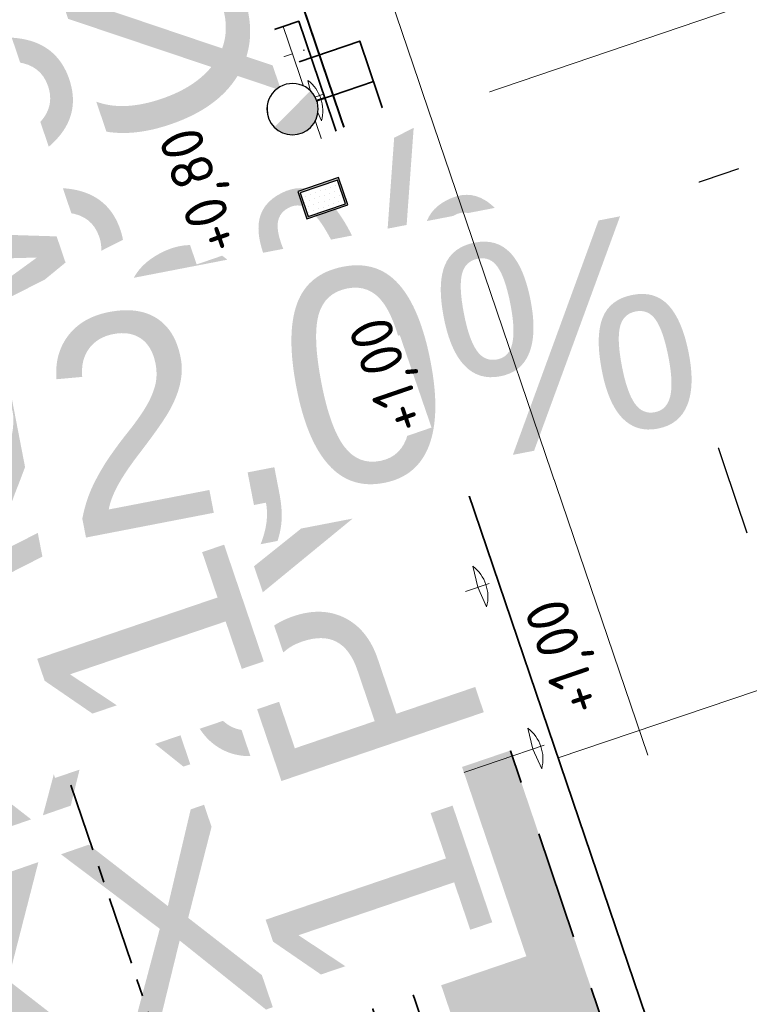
# Model space of a CAD drawing. Header units: metres. Extents: x 264779 to 275389, y 575281 to 580396.
# Tile 56 of 174: x 265289 to 265297, y 576991 to 577003. Entities that reach past the tile are written whole.
import ezdxf
from ezdxf.enums import TextEntityAlignment as Align

# ---------------------------------------------------------------- set-up
doc = ezdxf.new("R2018")
doc.units = ezdxf.units.M
doc.set_wipeout_variables(frame=1)
for name, pattern in [('AM-AS', [16, 10, -2, 2, -2]), ('B-WE-RI-HWA_HUISAANSLUITING_PVC_160-G', [20, 6.5, -1.5, 2.5, -1.5, 2.5, -1.5, 2.5, -1.5]), ('B-WE-RI-HWA_PVC_400-G', [10, 4, -1, 1, -1, 3]), ('B-WE-VH-KANTOPSLUITING_OPSLUITBAND_[AFMETINGEN1]-G', [10, 5.5, -0.875, 0, -0.875, 1, -0.875, 0, -0.875]), ('B-WE-VH-KANTOPSLUITING_TROTTOIRBAND_RWS_[AFMETINGEN1]-G', [10, 2.5, -1.5, 0, -1.5, 0, -1.5, 0, -1.5, 0, -1.5]), ('DASHED', [19.049999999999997, 12.7, -6.35]), ('HIDDEN', [9.524999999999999, 6.35, -3.175]), ('XX-CENTER', [8, 5, -1, 1, -1])]:
    doc.linetypes.add(name, pattern=pattern)
for name, color, linetype, lineweight, true_color in [('N-BH-KG-GRENS_PERCEEL-G', 160, 'KG-PERCEEL', 18, 0x003fff), ('N-GV-GR-BOOM-S', 7, 'Continuous', 35, 0x00a500), ('N-GV-GR-GRAS_BERMKRUIDENMENGSEL-A', 7, 'Continuous', 18, 0x00a500), ('N-OI-RI-DWA_ERFSCHEIDINGSPUT-S', 20, 'Continuous', 25, 0xff3f00), ('N-OI-RI-DWA_HUISAANSLUITING_PVC_160-G', 20, 'B-WE-RI-DWA_HUISAANSLUITING_PVC_160-G', 35, 0xff3f00), ('N-OI-RI-DWA_PVC_250-G', 20, 'B-WE-RI-DWA_PVC_250-G', 35, 0xff3f00), ('N-OI-RI-HWA_HUISAANSLUITING_PVC_160-G', 150, 'B-WE-RI-HWA_HUISAANSLUITING_PVC_160-G', 35, 0x007fff), ('N-OI-RI-HWA_HULPSTUK-S', 150, 'Continuous', 25, 0x007fff), ('N-OI-RI-HWA_PVC_400-G', 150, 'B-WE-RI-HWA_PVC_400-G', 35, 0x007fff), ('N-WE-RI-DWA_AFDEKKAP-G', 20, 'Continuous', 35, 0xff3f00), ('N-WE-RI-HWA_AFDEKKAP-G', 150, 'Continuous', 35, 0x007fff), ('N-WE-VH-VERHARDING_STRAATBAKSTEEN_DIKFORMAAT_HALF_PAARS-BRUIN-A', 7, 'Continuous', 18, 0x66332b)]:
    doc.layers.add(name, color=color, linetype=linetype, lineweight=lineweight, true_color=true_color)
for name, color, linetype, lineweight in [('N-CO-AM-AS-G', 10, 'AM-AS', 9), ('N-OI-RI-ALGEMEEN-B.O.B.-T25', 7, 'Continuous', 25), ('N-OI-RI-ALGEMEEN-INFORMATIE-T25', 7, 'Continuous', 25), ('N-OI-RI-ALGEMEEN-STROOMRICHTING-S', 7, 'Continuous', 25), ('N-OI-RI-ALGEMEEN-VERHANG-T25', 7, 'Continuous', 25), ('N-WA-RI-DETAIL1-G', 1, 'HIDDEN', 18), ('N-WE-GW-BERM-G', 90, 'Continuous', 35), ('N-WE-KL-TRACE-A', 7, 'Continuous', 25), ('N-WE-KL-TRACE-G', 7, 'DASHED', 35), ('N-WE-VH-GOOT_SBS-G', 40, 'Continuous', 35), ('N-WE-VH-KANTOPSLUITING_ELEMENT_VERLOOPBAND_110-220x250_190-220x160-G', 40, 'Continuous', 35), ('N-WE-VH-KANTOPSLUITING_INRITBAND_190-220x160-G', 60, 'B-WE-VH-KANTOPSLUITING_GAZONBAND_[AFMETINGEN1]-G', 35), ('N-WE-VH-KANTOPSLUITING_OPSLUITBAND_100x200-G', 60, 'B-WE-VH-KANTOPSLUITING_OPSLUITBAND_[AFMETINGEN1]-G', 35), ('N-WE-VH-KANTOPSLUITING_TROTTOIRBAND_RWS_110-220x250-G', 60, 'B-WE-VH-KANTOPSLUITING_TROTTOIRBAND_RWS_[AFMETINGEN1]-G', 35), ('N-WE-VH-VERHARDING_STRAATBAKSTEEN_DIKFORMAAT_HALF-G', 40, 'Continuous', 35), ('N-WE-VH-VERHARDING_STRAATBAKSTEEN_DIKFORMAAT_KEPER-G', 40, 'Continuous', 35), ('N-XX-AL-HOOGTELABEL-T25-M', 7, 'Continuous', 25), ('T-WE-GR-TOEKOMSTIG-G', 3, 'DASHED', 25), ('X-XX-AL-PROFIELLIJN-S', 7, 'Continuous', 25), ('X-XX-AL-VERKANTING_DAKPROFIEL-S', 7, 'Continuous', 25), ('X-XX-AL-VERWIJZING_DOORSNEDE-G', 7, 'XX-CENTER', 35)]:
    doc.layers.add(name, color=color, linetype=linetype, lineweight=lineweight)
doc.layers.add('X-XX-AL-HULPLAAG-G', color=6, linetype='Continuous', lineweight=18, plot=False)
doc.styles.add('NLCS-ISO', font='NLCS-ISO.ttf')
doc.styles.add('NLCS-ISO-M1000-T25', font='NLCS-ISO.ttf', dxfattribs={"height": 2.5})
doc.styles.get("Standard").update_dxf_attribs({"font": 'arial.ttf'})
doc.linetypes.add('B-WE-RI-DWA_HUISAANSLUITING_PVC_160-G', pattern='A,2.5,-1,[160,NLCS.shx,S=0.25,R=0,X=0,Y=0],-1.5,[160,NLCS.shx,S=0.25,R=0,X=0,Y=0],-1.5,[160,NLCS.shx,S=0.25,R=0,X=0,Y=0],-1,2.5', length=10)
doc.linetypes.add('B-WE-RI-DWA_PVC_250-G', pattern='A,6,-5.5,["O   O   O",NLCS-ISO,S=0.5,R=0,X=-2.5,Y=-0.2],-3.5,5', length=20)
doc.linetypes.add('B-WE-VH-KANTOPSLUITING_GAZONBAND_[AFMETINGEN1]-G', pattern='A,4,-3,[160,NLCS.shx,S=0.25,R=0,X=0,Y=0],-3', length=10)
doc.linetypes.add('KG-PERCEEL', pattern='A,2.75,-1,["P",Standard,S=0.9,R=0,X=-0.5,Y=-0.45],-1,2.75,-1,[5,NLCS.shx,S=0.375,R=0,X=0,Y=0],-1', length=9.5)

# ---------------------------------------------------------------- blocks, each defined once
blk = doc.blocks.new('*U39')
h = blk.add_hatch(color=256)
h.dxf.hatch_style = 1
h.paths.add_polyline_path([(7.096207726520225, 2.436966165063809), (0, 0), (-7.090611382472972, -2.435044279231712), (0.8119975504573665, -2.364457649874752)])
at = {"flags": 128}
blk.add_lwpolyline([(7.096207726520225, 2.436966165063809), (0, 0), (-7.090611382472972, -2.435044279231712), (0.8119975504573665, -2.364457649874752)], close=True, dxfattribs=at)
at = {"lineweight": 30, "flags": 27}
blk.add_attdef('HELLING_2', text='', height=2.499999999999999, rotation=206.9533991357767, dxfattribs=at).set_placement((9.528794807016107, -1.993402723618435), align=Align.TOP_LEFT)
at = {"lineweight": 30}
blk.add_attdef('HELLING', text='', height=2.5, rotation=190.9533991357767, dxfattribs=at).set_placement((0.6283306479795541, -6.055908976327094), align=Align.TOP_LEFT)
blk = doc.blocks.new('*U100')
blk.add_hatch(color=256).paths.add_polyline_path([(78.0016391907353, -0.26370449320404), (77.99967070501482, -0.613698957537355), (75.17415240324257, -0.5978072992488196), (77.98378221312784, -3.438654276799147), (75.15382697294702, -3.422737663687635), (75.1144572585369, -10.42262695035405), (74.77446263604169, -10.4207147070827), (74.8138323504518, -3.420825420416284), (71.98387711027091, -3.404908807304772), (74.82440705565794, -0.5958402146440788), (71.99598838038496, -0.5799322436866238), (71.99795686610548, -0.2299377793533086)])
at = {"linetype": 'Continuous'}
blk.add_lwpolyline([(78.0016391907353, -0.26370449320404), (77.99967070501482, -0.613698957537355), (75.17415240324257, -0.5978072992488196), (77.98378221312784, -3.438654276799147), (75.15382697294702, -3.422737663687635), (75.1144572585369, -10.42262695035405), (74.77446263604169, -10.4207147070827), (74.8138323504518, -3.420825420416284), (71.98387711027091, -3.404908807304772), (74.82440705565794, -0.5958402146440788), (71.99598838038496, -0.5799322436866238), (71.99795686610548, -0.2299377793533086), (78.0016391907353, -0.26370449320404)], dxfattribs=at)
at = {"layer": 'X-XX-AL-VERWIJZING_DOORSNEDE-G'}
blk.add_lwpolyline([(0, 0), (74.99881378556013, -0.4218183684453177)], dxfattribs=at)
at = {"insert": (79.7188865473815, -5.69686431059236), "char_height": 4.999999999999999, "attachment_point": 2, "rotation": 359.67775280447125, "style": 'NLCS-ISO', "bg_fill": 3, "box_fill_scale": 1.15, "bg_fill_color": 256, "bg_fill_transparency": 0}
blk.add_mtext('B', dxfattribs=at)
blk = doc.blocks.new('*U150')
at = {"layer": 'N-OI-RI-ALGEMEEN-STROOMRICHTING-S', "ltscale": 0.9999899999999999}
blk.add_hatch(color=256, dxfattribs=at).paths.add_polyline_path([(-50.30538018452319, 148.0397148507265), (-51.22752529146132, 153.6672524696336), (-53.00282694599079, 153.0639871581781)])
at = {"flags": 128}
blk.add_lwpolyline([(-8.381903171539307e-09, -4.656612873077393e-10), (-86.20789492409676, 253.6943789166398)], dxfattribs=at)
at = {"layer": 'N-OI-RI-ALGEMEEN-STROOMRICHTING-S', "ltscale": 0.9999899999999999}
blk.add_lwpolyline([(-50.30538018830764, 148.0397148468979), (-51.22752529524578, 153.667252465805), (-53.00282694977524, 153.0639871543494)], close=True, dxfattribs=at)
at = {"layer": 'N-OI-RI-ALGEMEEN-B.O.B.-T25', "lineweight": 30, "ltscale": 0.5, "oblique": 30, "flags": 8}
for tag, p in [('+0,00', (-83.66676012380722, 244.6481309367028)), ('+0,01', (-1.323742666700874, 2.33425459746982))]:
    blk.add_attdef(tag, text='', height=2.5, rotation=108.7682761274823, dxfattribs=at).set_placement(p, align=Align.BOTTOM_LEFT)
at = {"layer": 'N-OI-RI-ALGEMEEN-INFORMATIE-T25', "lineweight": 30, "ltscale": 0.5, "oblique": 30, "flags": 8}
blk.add_attdef('BETON%%C160', text='', height=2.5, rotation=108.7682761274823, dxfattribs=at).set_placement((-46.49143291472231, 146.0819556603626), align=Align.BOTTOM_RIGHT)
at = {"layer": 'N-OI-RI-ALGEMEEN-VERHANG-T25', "lineweight": 30, "ltscale": 0.5, "oblique": 30, "flags": 8}
blk.add_attdef('1:1000', text='', height=2.5, rotation=108.7682761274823, dxfattribs=at).set_placement((-46.02916097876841, 133.8942856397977), align=Align.BOTTOM_LEFT)
blk = doc.blocks.new('*U152')
at = {"flags": 128}
blk.add_lwpolyline([(-7.450580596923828e-09, -4.656612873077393e-10), (-59.05629647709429, 173.8046855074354)], dxfattribs=at)
at = {"layer": 'N-OI-RI-ALGEMEEN-B.O.B.-T25', "lineweight": 30, "ltscale": 0.5, "oblique": 30, "flags": 43}
for tag, p in [('+0,00', (-55.55993520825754, 165.0830213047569)), ('+0,01', (-0.3724452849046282, 2.657503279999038))]:
    blk.add_attdef(tag, text='', height=2.5, rotation=108.7670114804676, dxfattribs=at).set_placement(p, align=Align.TOP_LEFT)
at = {"layer": 'N-OI-RI-ALGEMEEN-INFORMATIE-T25', "lineweight": 30, "ltscale": 0.5, "oblique": 30, "flags": 43}
blk.add_attdef('BETON%%C160', text='', height=2.5, rotation=108.7670114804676, dxfattribs=at).set_placement((-30.84193111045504, 81.52268714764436), align=Align.TOP_RIGHT)
at = {"layer": 'N-OI-RI-ALGEMEEN-VERHANG-T25', "lineweight": 30, "ltscale": 0.5, "oblique": 30, "flags": 43}
blk.add_attdef('1:1000', text='', height=2.5, rotation=108.7670114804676, dxfattribs=at).set_placement((-23.95845650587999, 72.071935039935), align=Align.TOP_LEFT)
blk = doc.blocks.new('*U156')
for p, q in [((-0.4999999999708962, 0), (-5.820766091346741e-11, 0.1099999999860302)), ((-5.820766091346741e-11, 0.1099999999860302), (-0.5000000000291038, 0.1099999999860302)), ((-0.5000000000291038, 0.1099999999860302), (-0.4999999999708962, 0)), ((0, 0), (-5.820766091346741e-11, 0.1099999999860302)), ((-0.4999999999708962, 0), (0, 0))]:
    blk.add_line(p, q)
blk = doc.blocks.new('*U174')
at = {"ltscale": 0.9999899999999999}
blk.add_wipeout([(-1.125000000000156, 0.7499999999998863), (1.124999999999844, 0.7499999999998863), (1.124999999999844, -0.7499999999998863), (-1.125000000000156, -0.7499999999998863)], dxfattribs=at)
h = blk.add_hatch(color=256, dxfattribs=at)
h.paths.add_polyline_path([(1.124999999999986, 0.7499999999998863), (-1.124999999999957, 0.7499999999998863), (-1.124999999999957, -0.7499999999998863), (1.124999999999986, -0.7499999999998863)])
h.paths.add_polyline_path([(1.025000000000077, 0.6499999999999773), (1.025000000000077, -0.6499999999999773), (-1.025000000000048, -0.6499999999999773), (-1.025000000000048, 0.6499999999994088)], flags=16)
h = blk.add_hatch(dxfattribs=at)
h.set_pattern_fill('DOTS', color=256, scale=0.175, style=0)
h.set_pattern_definition([(0, (-0.9750000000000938, -0.6000000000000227), (0.13890625, 0.2778125), [0, -0.2778125])])
h.paths.add_polyline_path([(-1.025000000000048, -0.6499999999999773), (1.025000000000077, -0.6499999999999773), (1.025000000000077, 0.6499999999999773), (-1.025000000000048, 0.6499999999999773)])
at = {"ltscale": 0.9999899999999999, "flags": 128}
for points in [[(-1.124999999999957, -0.7499999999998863), (1.124999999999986, -0.7499999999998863), (1.124999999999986, 0.7499999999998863), (-1.124999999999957, 0.7499999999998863)], [(-1.025000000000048, -0.6499999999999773), (1.025000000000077, -0.6499999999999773), (1.025000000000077, 0.6499999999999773), (-1.025000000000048, 0.6499999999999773)], [(-1.025000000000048, -0.6499999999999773), (1.025000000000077, -0.6499999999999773), (1.025000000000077, 0.6499999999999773), (-1.025000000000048, 0.6499999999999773)]]:
    blk.add_lwpolyline(points, close=True, dxfattribs=at)
blk = doc.blocks.new('N-SRI-PUT_VWA_KUNSTSTOF-SO')
at = {"ltscale": 0.9999899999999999}
blk.add_wipeout([(9.540979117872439e-18, 1.4999999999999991), (-0.5856952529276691, 1.3809276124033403), (-1.164229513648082, 0.9458169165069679), (-1.449394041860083, 0.3863378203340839), (-1.491053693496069, -0.16358142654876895), (-1.403250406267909, -0.529988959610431), (-1.1882968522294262, -0.9153964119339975), (-0.8418268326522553, -1.2415021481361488), (-0.33375398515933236, -1.4623981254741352), (0.5193889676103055, -1.4072082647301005), (0.9838403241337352, -1.1322800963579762), (1.3797375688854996, -0.5884931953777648), (1.5, 0), (1.2940582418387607, 0.7585599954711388), (1.0698379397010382, 1.0514022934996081), (0.7324707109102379, 1.3090021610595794), (0.39933831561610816, 1.445866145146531)], dxfattribs=at)
h = blk.add_hatch(color=256, dxfattribs=at)
edge = h.paths.add_edge_path()
edge.add_line((1.042766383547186, 1.078257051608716), (-1.063365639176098, -1.057947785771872))
edge.add_arc((2.028708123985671e-16, 0), 1.5, 224.8536663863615, 405.9586295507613)
at = {"ltscale": 0.9999899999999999, "flags": 128}
blk.add_lwpolyline([(1.5, 0, 0.9999999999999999), (-1.5, 0, 0.9999999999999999), (1.5, 0)], format="xyb", close=True, dxfattribs=at)
blk = doc.blocks.new('BOOM')
blk.add_lwpolyline([(0.3987779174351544, 4.34424961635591), (0.4068101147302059, 4.353639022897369), (0.4144662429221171, 4.361840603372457), (0.4218039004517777, 4.36920935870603), (0.4288806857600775, 4.3761002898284), (0.4357541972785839, 4.382868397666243), (0.4424820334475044, 4.389868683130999), (0.4491217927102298, 4.397456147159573), (0.4557310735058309, 4.405985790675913), (0.4622602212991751, 4.41584358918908), (0.4682305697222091, 4.427539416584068), (0.4730561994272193, 4.441614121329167), (0.4761511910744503, 4.458608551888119), (0.4769296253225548, 4.479063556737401), (0.4748055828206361, 4.503519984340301), (0.4691931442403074, 4.53251868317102), (0.4381798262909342, 4.641635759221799, -0.5293802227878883), (0.4878173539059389, 4.700947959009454, -0.08713876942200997), (2.045227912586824, 4.26384220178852, -0.3723405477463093), (2.106244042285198, 4.123633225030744), (2.170159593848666, 3.797753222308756), (2.010102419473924, 3.638201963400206), (1.836640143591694, 3.674522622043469), (1.629119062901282, 3.518876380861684), (1.708541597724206, 3.321247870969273), (1.923431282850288, 3.252119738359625), (2.500306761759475, 3.384727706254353), (2.640982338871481, 3.307005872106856), (2.627193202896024, 3.183194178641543), (2.495602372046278, 3.102148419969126), (2.375976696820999, 2.711768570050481), (2.528988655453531, 2.461500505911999), (2.920617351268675, 3.085555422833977, -0.5046405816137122), (3.140271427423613, 2.894764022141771, 0.3319483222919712), (3.267157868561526, 2.693230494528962, 0.282007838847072), (3.681371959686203, 2.769398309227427), (3.648234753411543, 2.752252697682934, -0.5121558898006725), (3.837951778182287, 2.750751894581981, -0.1607604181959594), (4.697004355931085, -0.05169747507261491), (4.588986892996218, -0.1558635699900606), (4.588047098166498, -0.2709153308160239), (4.482533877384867, -0.2902863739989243), (4.495772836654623, -0.4037004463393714), (4.331532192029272, -0.3508312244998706), (4.281794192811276, -0.4787032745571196), (4.484321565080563, -0.6133576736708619), (4.547656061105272, -0.6635139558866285), (4.659341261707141, -0.5524494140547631, -0.1063709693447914), (4.001892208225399, -2.406679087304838), (3.41620020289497, -2.029217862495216), (3.307659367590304, -2.103838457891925), (3.238407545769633, -1.793056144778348), (3.029755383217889, -1.542788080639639), (2.787641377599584, -1.545155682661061), (2.793282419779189, -1.834767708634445), (2.609555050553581, -2.468733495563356), (2.637432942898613, -2.589627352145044), (2.770680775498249, -2.608685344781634), (3.623238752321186, -2.934605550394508, -0.2362982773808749), (-0.2075243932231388, -4.622307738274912, 0.1596250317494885), (-0.3199674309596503, -4.397955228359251, 0.3508021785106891), (-0.2902491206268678, -4.174571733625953, -0.5046405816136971), (-0.5531954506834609, -4.050038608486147), (-0.4892187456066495, -3.844850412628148), (-0.5969296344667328, -3.653208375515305), (-0.7390886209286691, -3.667472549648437), (-0.7604602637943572, -3.820534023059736), (-0.8683093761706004, -3.882888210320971), (-0.9959863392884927, -3.78527215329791), (-1.106231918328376, -3.203708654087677), (-1.190332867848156, -3.119737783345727), (-1.403219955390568, -3.12637517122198), (-1.462415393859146, -3.378935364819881), (-1.549165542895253, -3.406174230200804), (-1.630999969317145, -3.616835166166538), (-1.846968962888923, -3.501336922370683, 0.7335825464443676), (-1.768083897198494, -3.66274319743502, -0.8616245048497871), (-1.724211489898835, -3.805577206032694, 0.2799778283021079), (-1.883663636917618, -4.049792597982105), (-1.87702568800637, -4.059096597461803, -0.8270561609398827), (-2.035627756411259, -4.225184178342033, -0.1167741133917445), (-3.828223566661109, -2.356820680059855), (-3.79339575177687, -2.350307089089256), (-3.76493396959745, -2.342410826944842), (-3.742092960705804, -2.333415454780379), (-3.724127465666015, -2.323604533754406), (-3.710292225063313, -2.313261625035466), (-3.69984197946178, -2.302670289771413), (-3.692031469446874, -2.292114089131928), (-3.473611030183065, -2.013538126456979), (-3.468919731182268, -2.003820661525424), (-3.465085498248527, -1.994495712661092), (-3.461816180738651, -1.985353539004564), (-3.458819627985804, -1.976184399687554), (-3.455803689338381, -1.966778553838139), (-3.452476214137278, -1.956926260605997), (-3.448545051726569, -1.946417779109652), (-3.443718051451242, -1.935043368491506), (-3.437803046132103, -1.922657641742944), (-3.43100780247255, -1.909372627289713), (-3.423640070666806, -1.895364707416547), (-3.416007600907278, -1.88081026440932), (-3.408418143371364, -1.865885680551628), (-3.401179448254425, -1.850767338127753), (-3.394599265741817, -1.835631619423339), (-3.388985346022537, -1.820654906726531), (-3.384593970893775, -1.806019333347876), (-3.381475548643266, -1.791930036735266), (-3.379629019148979, -1.778597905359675), (-3.379053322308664, -1.766233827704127), (-3.379747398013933, -1.755048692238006), (-3.381710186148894, -1.745253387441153), (-3.384940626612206, -1.737058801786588), (-3.389437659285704, -1.730675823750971), (-3.395177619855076, -1.726207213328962), (-3.402046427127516, -1.723323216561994), (-3.409907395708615, -1.721585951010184), (-3.418623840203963, -1.720557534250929), (-3.428059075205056, -1.719800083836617), (-3.43807641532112, -1.718875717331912), (-3.44853917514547, -1.717346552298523), (-3.459310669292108, -1.714774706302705), (-3.470277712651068, -1.71082271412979), (-3.481421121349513, -1.705554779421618), (-3.492745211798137, -1.699135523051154), (-3.50425430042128, -1.691729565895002), (-3.515952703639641, -1.683501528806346), (-3.527844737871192, -1.674616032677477), (-3.539934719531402, -1.665237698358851), (-3.552226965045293, -1.655531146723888), (-3.564698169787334, -1.645612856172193), (-3.577214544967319, -1.635406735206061), (-3.589614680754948, -1.624788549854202), (-3.601737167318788, -1.613634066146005), (-3.825925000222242, -1.870157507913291), (-3.837007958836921, -1.857557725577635), (-3.847329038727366, -1.844048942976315), (-3.856726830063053, -1.829506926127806), (-3.865489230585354, -1.814105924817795), (-3.875701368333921, -1.799214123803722), (-3.88989767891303, -1.786498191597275), (-3.910612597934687, -1.777624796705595), (-3.94038056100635, -1.774260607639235), (-3.981736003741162, -1.778072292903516), (-4.037213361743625, -1.790726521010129), (-4.109347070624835, -1.813889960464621, -0.04099741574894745), (-4.417328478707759, -0.9470890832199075), (-4.257176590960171, -0.9746547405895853), (-4.114496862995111, -1.066137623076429), (-4.038465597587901, -0.9972947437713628), (-3.94700318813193, -0.8546361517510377), (-4.034588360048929, -0.7207480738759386), (-3.985542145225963, -0.5229899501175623), (-4.167342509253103, -0.5080714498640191), (-4.289085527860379, -0.3901508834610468), (-4.510309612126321, -0.5348354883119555, -0.05814040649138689), (-4.5988862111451, 0.7644784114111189), (-4.47324192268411, 0.7395528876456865), (-3.963079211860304, 0.335541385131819), (-3.742832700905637, 0.4119701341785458), (-2.884168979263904, 0.6385843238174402), (-2.811019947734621, 0.9221287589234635), (-3.142900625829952, 1.054281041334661), (-3.193741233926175, 1.162956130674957), (-3.799705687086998, 1.460400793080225), (-3.813162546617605, 1.63068809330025), (-4.017955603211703, 1.804271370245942), (-4.101227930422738, 1.972836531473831), (-3.961329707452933, 2.192710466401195), (-3.648771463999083, 2.241643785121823), (-3.364856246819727, 2.427282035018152), (-3.361664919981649, 2.618591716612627), (-3.538710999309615, 2.827212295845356), (-3.491690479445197, 2.915399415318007), (-3.56178316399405, 3.051834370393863, -0.1342797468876), (-1.53434658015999, 4.457609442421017, -0.5417265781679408), (-1.472156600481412, 4.40997469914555), (-1.482215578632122, 4.277483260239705), (-1.480081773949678, 4.208620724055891), (-1.470720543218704, 4.155952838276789), (-1.455714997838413, 4.116594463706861), (-1.436648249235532, 4.087660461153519), (-1.415103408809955, 4.066265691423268), (-1.392663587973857, 4.049525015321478), (-1.370911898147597, 4.034553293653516), (-1.351100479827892, 4.019063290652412), (-1.33315758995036, 4.003159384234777), (-1.316680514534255, 3.987543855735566), (-1.301266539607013, 3.972918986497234), (-1.286512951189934, 3.959987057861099), (-1.272017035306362, 3.949450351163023), (-1.25737607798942, 3.942011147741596), (-1.242187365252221, 3.938371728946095), (-1.226133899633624, 3.938974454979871), (-1.209241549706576, 3.943222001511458), (-1.191621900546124, 3.950257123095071), (-1.173386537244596, 3.959222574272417), (-1.154647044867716, 3.969261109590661), (-1.135515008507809, 3.979515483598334), (-1.116102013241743, 3.989128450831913), (-1.096519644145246, 3.997242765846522), (-1.076885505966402, 4.003246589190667), (-1.057341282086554, 4.007509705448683), (-1.038034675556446, 4.010647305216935), (-1.019113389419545, 4.013274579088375), (-1.000725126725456, 4.016006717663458), (-0.9830175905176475, 4.019458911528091), (-0.9661384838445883, 4.024246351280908), (-0.9502355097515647, 4.030984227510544), (-0.9354276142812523, 4.04011654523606), (-0.9217187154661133, 4.051402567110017), (-0.909083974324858, 4.064430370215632), (-0.8974985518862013, 4.078788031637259), (-0.8877237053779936, 3.986718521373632), (-0.8669159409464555, 3.962948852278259), (-0.7688214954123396, 3.796562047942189), (-0.5630461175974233, 3.684102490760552), (-0.8545067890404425, 4.156201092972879), (-0.8491501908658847, 4.170546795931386), (-0.8454482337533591, 4.184469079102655), (-0.8437656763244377, 4.198121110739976), (-0.8444672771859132, 4.211656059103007), (-0.8479177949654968, 4.225227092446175), (-0.8544819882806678, 4.238987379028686), (-0.8645246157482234, 4.253090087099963), (-0.8783150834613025, 4.267823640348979), (-0.8957413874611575, 4.284017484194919), (-0.9165961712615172, 4.302636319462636), (-0.9406720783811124, 4.324644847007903), (-0.96776175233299, 4.351007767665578), (-0.9976578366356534, 4.382689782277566), (-1.030152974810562, 4.420655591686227), (-1.10569949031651, 4.518565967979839, -0.5431042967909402), (-1.079694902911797, 4.592575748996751, -0.04676559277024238), (-0.2159664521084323, 4.718149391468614, -0.3851675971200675), (-0.1673587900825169, 4.678487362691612), (-0.1404077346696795, 4.501466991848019), (-0.1270176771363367, 4.446162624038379), (-0.112003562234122, 4.407440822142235), (-0.09572821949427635, 4.382290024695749), (-0.07855447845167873, 4.367698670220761), (-0.0608451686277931, 4.360655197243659), (-0.04296311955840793, 4.35814804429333), (-0.02527116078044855, 4.357165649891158), (-0.008065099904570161, 4.355231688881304), (0.008627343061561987, 4.352010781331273), (0.02484547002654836, 4.347702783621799), (0.04062858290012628, 4.342507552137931), (0.05601598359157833, 4.336624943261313), (0.07104697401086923, 4.330254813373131), (0.08576085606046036, 4.323597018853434), (0.1001969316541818, 4.316851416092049), (0.1143637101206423, 4.310171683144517), (0.1281465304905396, 4.303526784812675), (0.1413999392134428, 4.296839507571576), (0.1539784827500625, 4.290032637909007), (0.1657367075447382, 4.283028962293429), (0.1765291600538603, 4.275751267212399), (0.1862103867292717, 4.2681223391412), (0.1946349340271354, 4.260064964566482), (0.2017367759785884, 4.251567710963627), (0.2077675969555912, 4.242882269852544), (0.2130585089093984, 4.23432611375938), (0.2179406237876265, 4.226216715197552), (0.2227450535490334, 4.218871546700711), (0.2278029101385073, 4.212608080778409), (0.2334453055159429, 4.207743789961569), (0.2400033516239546, 4.204596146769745), (0.2477214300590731, 4.203414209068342), (0.2564970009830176, 4.20417337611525), (0.2661407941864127, 4.20678063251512), (0.2764635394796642, 4.211142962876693), (0.2872759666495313, 4.217167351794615), (0.2983888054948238, 4.224760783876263), (0.3096127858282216, 4.233830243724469), (0.3207586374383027, 4.244282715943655), (0.3316651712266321, 4.255981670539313), (0.3422835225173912, 4.268616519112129), (0.352592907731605, 4.281833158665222), (0.3625725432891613, 4.29527748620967), (0.3722016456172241, 4.308595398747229), (0.3814594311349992, 4.321432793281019), (0.3903251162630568, 4.33343556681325)], format="xyb", close=True)
blk.add_circle((0, 0), 0.1382965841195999)
at = {"lineweight": 30, "flags": 104}
blk.add_attdef('01', text='', height=1.8, dxfattribs=at).set_placement((-2.447075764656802, 3.093546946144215), align=Align.TOP_LEFT)

msp = doc.modelspace()

# ---------------------------------------------------------------- hatches: boundary and pattern name
at = {"layer": 'N-GV-GR-GRAS_BERMKRUIDENMENGSEL-A'}
h = msp.add_hatch(dxfattribs=at)
h.set_pattern_fill('AGR-KRUIDEN', color=256, scale=0.562500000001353, pattern_type=2)
h.set_pattern_definition([(109.0885257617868, (229475.9416264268, 679377.616481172), (-1.011904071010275, 0.4916046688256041), [0.2109375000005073, -1.38005275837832]), (64.0885257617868, (229475.9416264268, 679377.616481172), (-1.011904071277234, 0.4916046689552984), [0.2109375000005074, -0.9140625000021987]), (154.0885257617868, (229475.9416264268, 679377.616481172), (-0.4916046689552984, -1.011904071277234), [0.2109375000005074, -0.9140625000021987])])
h.paths.add_polyline_path([(265289.9814307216, 577002.2230360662), (265289.3781358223, 577003.9983175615), (265291.5360751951, 577004.7316513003), (265292.1379277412, 577002.9558796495)])
at = {"layer": 'N-WE-KL-TRACE-A'}
h = msp.add_hatch(dxfattribs=at)
h.set_pattern_fill('DOTS', color=256, scale=0.5, angle=-0.06904606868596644)
h.set_pattern_definition([(19.01947969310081, (53607.36198386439, 115305.8521389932), (0.0233067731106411, 0.1759509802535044), [0, -0.15875])])
h.paths.add_polyline_path([(265327.7550558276, 576975.2739278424), (265328.2844766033, 576973.7323061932), (265330.6489358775, 576974.5442990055), (265330.811333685, 576974.0714124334), (265328.4468761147, 576973.2594146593), (265331.0257819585, 576965.7498924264), (265333.3902396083, 576966.5618899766), (265333.5526391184, 576966.0889984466), (265330.7152899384, 576965.1146013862), (265327.2821642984, 576975.1115283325), (265302.249926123, 576966.5150046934), (265296.3305568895, 576983.9366408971), (265248.5429066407, 576967.4441912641), (265253.8439944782, 576952.0840393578), (265253.3713505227, 576951.9209207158), (265248.0702626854, 576967.2810726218), (265234.3635897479, 576962.5506326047), (265234.2004711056, 576963.0232765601), (265259.959607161, 576971.9132565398), (265257.0724071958, 576980.2790545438), (265257.5450511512, 576980.4421731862), (265260.4322511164, 576972.076375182), (265286.900312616, 576981.2110191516), (265284.0131126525, 576989.5768171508), (265284.4857566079, 576989.7399357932), (265287.3729565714, 576981.374137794), (265296.169700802, 576984.4100657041), (265285.3528209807, 577016.2458471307), (265286.9151049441, 577016.7766661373), (265303.2796546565, 576968.6132182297), (265380.1514362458, 576995.0123793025), (265363.7853766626, 577042.6687481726), (265365.3459187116, 577043.2046665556), (265374.8911988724, 577015.4097419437), (265455.3517203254, 577043.0413412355), (265455.8875573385, 577041.4810361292), (265375.4271172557, 577013.8491998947), (265382.7773199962, 576992.4461265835), (265464.4897470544, 577020.5076558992), (265464.6521448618, 577020.034769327), (265462.2876872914, 577019.222771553), (265464.8665931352, 577011.71324932), (265467.231050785, 577012.5252468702), (265467.3934502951, 577012.0523553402), (265464.5561011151, 577011.0779582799), (265461.8147957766, 577019.0603719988), (265382.9397195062, 576991.9732350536), (265393.0300972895, 576962.5874087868), (265427.3383926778, 576974.3693673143), (265424.6274317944, 576982.2671445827), (265426.1879756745, 576982.8030576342), (265428.8989365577, 576974.9052803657), (265473.5102490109, 576990.2254420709), (265474.049848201, 576988.66616275), (265393.5660277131, 576961.0268316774), (265400.9270882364, 576939.5957721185), (265399.3665461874, 576939.0598537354), (265392.0054838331, 576960.4909186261), (265390.5868075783, 576960.0037249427), (265390.0508771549, 576961.5643020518), (265391.4695534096, 576962.0514957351), (265380.6873546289, 576993.4518372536), (265356.2798728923, 576985.0698662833), (265359.7129985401, 576975.0729393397), (265356.8756493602, 576974.0985422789), (265356.7132498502, 576974.571433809), (265359.0777074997, 576975.3834313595), (265356.4988016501, 576982.8929535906), (265354.1343439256, 576982.0809562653), (265353.9719461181, 576982.5538428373), (265356.3364021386, 576983.3658451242), (265355.8069813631, 576984.9074667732)])

# ---------------------------------------------------------------- linework, layer by layer
at = {"layer": 'N-CO-AM-AS-G'}
msp.add_lwpolyline([(265282.6967574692, 577016.7596988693), (265292.7246765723, 576987.2539340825)], dxfattribs=at)
at = {"layer": 'N-OI-RI-DWA_HUISAANSLUITING_PVC_160-G', "flags": 128}
for points in [[(265292.9491524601, 577002.1225482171), (265292.1514362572, 577001.8515221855)], [(265291.8531807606, 577001.7501891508), (265288.9280038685, 577000.7563531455)]]:
    msp.add_lwpolyline(points, dxfattribs=at)
at = {"layer": 'N-OI-RI-HWA_HUISAANSLUITING_PVC_160-G', "flags": 128}
msp.add_lwpolyline([(265292.5052981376, 577000.8099936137), (265293.3030143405, 577001.0810196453)], dxfattribs=at)
at = {"layer": 'N-WA-RI-DETAIL1-G', "ltscale": 0.35, "flags": 128}
msp.add_lwpolyline([(265286.8979124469, 576990.4137359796), (265289.7330280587, 576991.3925454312), (265278.666059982, 577023.9586814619), (265275.8245954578, 577022.9963460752)], close=True, dxfattribs=at)
for points in [[(265283.3100666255, 577000.9707697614), (265291.8314014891, 577003.8667760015)], [(265283.9536235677, 576999.0771397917), (265292.4749584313, 577001.9731460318)], [(265284.5971805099, 576997.183509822), (265293.1185153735, 577000.0795160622)], [(265285.2407374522, 576995.2898798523), (265293.7620723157, 576998.1858860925)], [(265285.8842943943, 576993.3962498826), (265294.4056292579, 576996.2922561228)], [(265286.5278513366, 576991.502619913), (265295.0491862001, 576994.3986261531)]]:
    msp.add_lwpolyline(points, dxfattribs=at)
for points in [[(265292.3423696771, 577001.6640421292), (265292.2382546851, 577001.892701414), (265292.1814804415, 577002.1374496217, -0.300000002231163)], [(265292.9859266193, 576999.7704121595), (265292.8818116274, 576999.9990714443), (265292.8250373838, 577000.243819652, -0.300000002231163)], [(265293.6294835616, 576997.8767821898), (265293.5253685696, 576998.1054414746), (265293.468594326, 576998.3501896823, -0.300000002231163)], [(265294.2730405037, 576995.9831522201), (265294.1689255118, 576996.2118115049), (265294.1121512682, 576996.4565597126, -0.300000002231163)], [(265294.916597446, 576994.0895222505), (265294.812482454, 576994.3181815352), (265294.7557082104, 576994.562929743, -0.300000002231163)]]:
    msp.add_lwpolyline(points, format="xyb", close=True, dxfattribs=at)
at = {"layer": 'N-WE-GW-BERM-G', "flags": 128}
msp.add_lwpolyline([(265329.1921890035, 576978.0407139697), (265303.5916936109, 576969.2490405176), (265285.3141241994, 577023.0428067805)], dxfattribs=at)
at = {"layer": 'N-WE-KL-TRACE-G', "ltscale": 0.1}
msp.add_lwpolyline([(265260.4322511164, 576972.076375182), (265286.900312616, 576981.2110191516), (265284.0131126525, 576989.5768171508), (265284.4857566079, 576989.7399357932), (265287.3729565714, 576981.374137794), (265296.169700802, 576984.4100657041), (265285.3528209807, 577016.2458471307), (265286.915104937, 577016.7766661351), (265286.9151049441, 577016.7766661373), (265303.2796546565, 576968.6132182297), (265380.1514362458, 576995.0123793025)], dxfattribs=at)
at = {"layer": 'N-WE-RI-DWA_AFDEKKAP-G', "flags": 128}
msp.add_lwpolyline([(265292.3998380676, 577001.4078473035), (265293.1099987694, 577001.6491261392), (265292.7883061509, 577002.595970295), (265292.0781454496, 577002.3546914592)], dxfattribs=at)
at = {"layer": 'N-WE-RI-HWA_AFDEKKAP-G', "flags": 128}
msp.add_lwpolyline([(265292.7536999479, 577000.3663187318), (265293.4638606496, 577000.6075975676), (265293.1421680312, 577001.5544417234), (265292.4320073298, 577001.3131628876)], dxfattribs=at)
at = {"layer": 'N-WE-VH-GOOT_SBS-G', "flags": 128}
msp.add_lwpolyline([(265233.7222271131, 576939.8869825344), (265241.2887028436, 576942.4849837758), (265234.9018812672, 576960.9909075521), (265287.106667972, 576979.0077970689, 0.4128277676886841), (265290.8301740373, 576986.6100780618), (265280.6442873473, 577016.5835059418), (265284.4274391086, 577017.8827087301), (265301.0631545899, 576968.9297374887, 0.4151548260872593), (265308.6928784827, 576965.1855926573), (265331.2075901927, 576972.917552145), (265331.3699897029, 576972.444660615), (265308.8552779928, 576964.7127011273, -0.41515482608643), (265300.5897437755, 576968.7688580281), (265284.1154254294, 577017.2468951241), (265281.2780616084, 577016.2724930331), (265291.3035848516, 576986.7709575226, -0.4128277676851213), (265287.2697866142, 576978.5351531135), (265235.5376438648, 576960.6813822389), (265241.9246297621, 576942.1747895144), (265241.4518238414, 576942.0123379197), (265233.8853455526, 576939.414339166)], format="xyb", close=True, dxfattribs=at)
at = {"layer": 'X-XX-AL-HULPLAAG-G', "flags": 128}
msp.add_lwpolyline([(265302.5872145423, 577004.8170023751), (265290.4962449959, 577000.7081214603)], dxfattribs=at)

# ---------------------------------------------------------------- next in the draw order: block references
at = {"layer": 'X-XX-AL-PROFIELLIJN-S', "xscale": 0.2, "yscale": 0.2, "zscale": 0.2, "rotation": 19.0885257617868}
msp.add_blockref('*U100', (265280.0347660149, 576994.5582060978), dxfattribs=at)

# ---------------------------------------------------------------- next in the draw order: hatches: boundary and pattern name
at = {"layer": 'N-GV-GR-GRAS_BERMKRUIDENMENGSEL-A'}
h = msp.add_hatch(dxfattribs=at)
h.set_pattern_fill('AGR-KRUIDEN', color=256, scale=0.562500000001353, pattern_type=2)
h.set_pattern_definition([(109.0885257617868, (229477.5745498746, 679372.811370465), (-1.011904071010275, 0.4916046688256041), [0.2109375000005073, -1.38005275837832]), (64.0885257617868, (229477.5745498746, 679372.811370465), (-1.011904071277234, 0.4916046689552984), [0.2109375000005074, -0.9140625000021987]), (154.0885257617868, (229477.5745498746, 679372.811370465), (-0.4916046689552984, -1.011904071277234), [0.2109375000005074, -0.9140625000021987])])
h.paths.add_polyline_path([(265291.9763360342, 576996.3527419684), (265291.0110592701, 576999.1932068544), (265293.1689986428, 576999.9265405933), (265294.1328330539, 576997.0855855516)])
at = {"layer": 'N-WE-VH-VERHARDING_STRAATBAKSTEEN_DIKFORMAAT_HALF_PAARS-BRUIN-A'}
h = msp.add_hatch(dxfattribs=at)
h.set_pattern_fill('AVH-SBS_DIKFORMAAT_HALFST', color=256, scale=28.12500000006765, angle=269.6808046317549, pattern_type=2)
h.set_pattern_definition([(288.7693303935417, (53600.75789448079, 115325.2856162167), (0.2662935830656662, 0.09049469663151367), []), (18.76933039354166, (53601.11987326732, 115324.2204418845), (-0.3619787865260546, 1.065174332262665), [0.2812500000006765, -0.2812500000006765]), (18.76933039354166, (53601.20517745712, 115324.8435237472), (-0.3619787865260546, 1.065174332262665), [0.2812500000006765, -0.2812500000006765]), (288.7693303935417, (53601.07203066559, 115324.7982763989), (0.5325871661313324, 0.1809893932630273), [0, -0.5625000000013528, 0, 0, 0]), (288.7693303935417, (53601.33832424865, 115324.8887710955), (0.5325871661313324, 0.1809893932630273), [0, -0.5625000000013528, 0, 0, 0])])
h.paths.add_polyline_path([(265292.0754164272, 577002.8290198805), (265290.013606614, 577002.1283539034), (265290.978883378, 576999.2878890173), (265293.0405418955, 576999.9885035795)])

# ---------------------------------------------------------------- next in the draw order: linework, layer by layer
at = {"layer": 'N-BH-KG-GRENS_PERCEEL-G'}
for points in [[(265323.6126325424, 577003.8423084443), (265320.5785267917, 577012.7919559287), (265292.0680324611, 577003.1649907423), (265295.1082107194, 576994.2172671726)], [(265298.1966177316, 576985.1275987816), (265295.1082107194, 576994.2172671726), (265323.6126325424, 577003.8423084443), (265326.6948987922, 576994.7506027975)]]:
    msp.add_lwpolyline(points, close=True, dxfattribs=at)
at = {"layer": 'N-OI-RI-HWA_HUISAANSLUITING_PVC_160-G', "flags": 128}
msp.add_lwpolyline([(265287.6243756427, 576999.1516882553), (265292.2070426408, 577000.708660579)], dxfattribs=at)
at = {"layer": 'N-WE-GW-BERM-G', "flags": 128}
msp.add_lwpolyline([(265291.3006422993, 576998.3410673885), (265293.1673949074, 576999.9259955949)], dxfattribs=at)
at = {"layer": 'N-WE-VH-KANTOPSLUITING_INRITBAND_190-220x160-G', "flags": 128}
msp.add_lwpolyline([(265290.9788833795, 576999.2878890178), (265288.3806831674, 577006.9334646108)], dxfattribs=at)
at = {"layer": 'N-WE-VH-KANTOPSLUITING_OPSLUITBAND_100x200-G', "flags": 128}
msp.add_lwpolyline([(265291.0110592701, 576999.1932068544), (265293.1673949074, 576999.9259955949), (265292.1379277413, 577002.9558796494), (265289.9814307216, 577002.2230360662)], dxfattribs=at)
at = {"layer": 'N-WE-VH-KANTOPSLUITING_TROTTOIRBAND_RWS_110-220x250-G', "ltscale": 0.9999899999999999, "flags": 128}
msp.add_lwpolyline([(265288.058924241, 577007.880286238), (265284.56472513, 577018.1624666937), (265280.365426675, 577016.7203515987), (265290.6218732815, 576986.539291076, -0.3257412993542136), (265288.5953474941, 576980.039182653), (265287.3782522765, 576983.5657742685)], format="xyb", dxfattribs=at)
msp.add_lwpolyline([(265294.6630136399, 576988.4468090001), (265291.3006423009, 576998.341067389)], dxfattribs=at)
at = {"layer": 'N-WE-VH-VERHARDING_STRAATBAKSTEEN_DIKFORMAAT_HALF-G', "flags": 128}
msp.add_lwpolyline([(265290.0136066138, 577002.1283539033), (265292.0754164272, 577002.8290198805), (265293.0405418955, 576999.9885035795), (265290.9788833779, 576999.2878890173)], dxfattribs=at)
at = {"layer": 'N-WE-VH-VERHARDING_STRAATBAKSTEEN_DIKFORMAAT_KEPER-G', "flags": 128}
msp.add_lwpolyline([(265284.1154254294, 577017.2468951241), (265281.2780616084, 577016.2724930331), (265291.3035848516, 576986.7709575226, -0.4128277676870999), (265287.2697866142, 576978.5351531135), (265235.5376438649, 576960.6813822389), (265241.9246297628, 576942.1747895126), (265252.3296780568, 576945.7430860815, -0.4142080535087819), (265244.0648798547, 576949.7669550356), (265243.5431682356, 576951.2786390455, -0.4142135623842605), (265247.5669973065, 576959.5435528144), (265287.4024796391, 576973.2915542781, -0.4156007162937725), (265295.677362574, 576969.2386158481), (265296.1899358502, 576967.7229397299, -0.4128332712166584), (265292.1560220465, 576959.4870954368), (265290.9189836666, 576959.0601954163), (265292.6625331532, 576953.9831494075), (265295.3609635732, 576946.3101327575, -0.4150154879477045), (265300.3216953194, 576956.4954897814), (265300.1592958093, 576956.9683813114), (265332.8315852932, 576968.1886368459), (265331.3699897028, 576972.444660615), (265308.855277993, 576964.7127011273, -0.4151548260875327), (265300.5897437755, 576968.768858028)], format="xyb", close=True, dxfattribs=at)
at = {"layer": 'T-WE-GR-TOEKOMSTIG-G', "ltscale": 0.1, "flags": 128}
msp.add_lwpolyline([(265296.0193301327, 577000.6994188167), (265301.2965999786, 577002.4813624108), (265306.5738698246, 577004.2633060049), (265308.4453904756, 576998.7207514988), (265309.4051446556, 576995.8784158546), (265310.3648988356, 576993.0360802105), (265299.8103591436, 576989.4721930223), (265298.8506049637, 576992.3145286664), (265297.8908507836, 576995.1568643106)], close=True, dxfattribs=at)
at = {"layer": 'X-XX-AL-HULPLAAG-G'}
for p, q in [((265280.6442873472, 577016.5835059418), (265290.8301740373, 576986.6100780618)), ((265294.2373474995, 576999.3838334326), (265280.0347660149, 576994.5582060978))]:
    msp.add_line(p, q, dxfattribs=at)
at = {"layer": 'X-XX-AL-HULPLAAG-G', "flags": 128}
msp.add_lwpolyline([(265294.2373474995, 576999.3838334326), (265289.8960362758, 576997.9087811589), (265288.2386964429, 576997.3456649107)], dxfattribs=at)

# ---------------------------------------------------------------- next in the draw order: block references
at = {"layer": 'N-GV-GR-BOOM-S'}
ref = msp.add_blockref('BOOM', (265285.7855399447, 576997.569738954), dxfattribs=dict(at, xscale=0.2, yscale=0.2, zscale=0.2, rotation=19.08852576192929))
lines = msp.add_mtext('XX', dxfattribs={"layer": '0', "insert": (265285.1206998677, 576997.9943754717), "char_height": 2.5, "attachment_point": 1, "rotation": 19.088525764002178, "bg_fill": 3, "box_fill_scale": 1.125, "bg_fill_color": 256, "bg_fill_transparency": 0})
ref.add_attrib('01', '', (265285.1206998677, 576997.9943754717)).embed_mtext(lines)
ref = msp.add_blockref('BOOM', (265286.750816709, 576994.7292740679), dxfattribs=dict(at, xscale=0.2, yscale=0.2, zscale=0.2, rotation=19.08852576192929))
lines = msp.add_mtext('XX', dxfattribs={"layer": '0', "insert": (265286.0859766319, 576995.1539105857), "char_height": 2.5, "attachment_point": 1, "rotation": 19.088525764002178, "bg_fill": 3, "box_fill_scale": 1.125, "bg_fill_color": 256, "bg_fill_transparency": 0})
ref.add_attrib('01', '', (265286.0859766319, 576995.1539105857)).embed_mtext(lines)
ref = msp.add_blockref('BOOM', (265287.7160934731, 576991.888809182), dxfattribs=dict(at, xscale=0.2, yscale=0.2, zscale=0.2, rotation=19.08852576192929))
lines = msp.add_mtext('XX', dxfattribs={"layer": '0', "insert": (265287.0512533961, 576992.3134456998), "char_height": 2.5, "attachment_point": 1, "rotation": 19.088525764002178, "bg_fill": 3, "box_fill_scale": 1.125, "bg_fill_color": 256, "bg_fill_transparency": 0})
ref.add_attrib('01', '', (265287.0512533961, 576992.3134456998)).embed_mtext(lines)
at = {"layer": 'N-OI-RI-DWA_PVC_250-G'}
ref = msp.add_blockref('*U150', (265301.2589533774, 576964.4697533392), dxfattribs=dict(at, xscale=0.2, yscale=0.2, zscale=0.2))
lines = msp.add_mtext('1:250', dxfattribs={"layer": 'N-OI-RI-ALGEMEEN-VERHANG-T25', "ltscale": 0.5, "insert": (265292.0531211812, 576991.2486104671), "char_height": 2.5, "attachment_point": 1, "rotation": 108.76827612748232, "bg_fill": 3, "box_fill_scale": 1.1, "bg_fill_color": 256, "bg_fill_transparency": 0})
ref.add_attrib('1:1000', '', (265292.0531211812, 576991.2486104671)).embed_mtext(lines)
lines = msp.add_mtext('PVC %%C250', dxfattribs={"layer": 'N-OI-RI-ALGEMEEN-INFORMATIE-T25', "ltscale": 0.5, "insert": (265291.9606667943, 576993.6861444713), "char_height": 2.5, "attachment_point": 1, "rotation": 108.76827612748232, "bg_fill": 3, "box_fill_scale": 1.1, "bg_fill_color": 256, "bg_fill_transparency": 0})
ref.add_attrib('BETON%%C160', '', (265291.9606667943, 576993.6861444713)).embed_mtext(lines)
at = {"layer": 'N-OI-RI-HWA_PVC_400-G'}
ref = msp.add_blockref('*U152', (265294.171752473, 576979.8844795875), dxfattribs=dict(at, xscale=0.2, yscale=0.2, zscale=0.2))
lines = msp.add_mtext('1:1000', dxfattribs={"layer": 'N-OI-RI-ALGEMEEN-VERHANG-T25', "ltscale": 0.5, "insert": (265289.3800611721, 576994.2988665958), "char_height": 2.5, "attachment_point": 1, "rotation": 108.76701148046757, "bg_fill": 3, "box_fill_scale": 1.1, "bg_fill_color": 256, "bg_fill_transparency": 0})
ref.add_attrib('1:1000', '', (265289.3800611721, 576994.2988665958)).embed_mtext(lines)
lines = msp.add_mtext('PVC %%C400', dxfattribs={"layer": 'N-OI-RI-ALGEMEEN-INFORMATIE-T25', "ltscale": 0.5, "insert": (265288.0033662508, 576996.1890170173), "char_height": 2.5, "attachment_point": 1, "rotation": 108.76701148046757, "bg_fill": 3, "box_fill_scale": 1.1, "bg_fill_color": 256, "bg_fill_transparency": 0})
ref.add_attrib('BETON%%C160', '', (265288.0033662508, 576996.1890170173)).embed_mtext(lines)
at = {"layer": 'N-WE-VH-KANTOPSLUITING_ELEMENT_VERLOOPBAND_110-220x250_190-220x160-G', "xscale": 2, "yscale": 2, "zscale": 2, "rotation": 288.7693303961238}
msp.add_blockref('*U156', (265291.0923415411, 576998.2702804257), dxfattribs=at)
at = {"layer": 'X-XX-AL-VERKANTING_DAKPROFIEL-S'}
ref = msp.add_blockref('*U39', (265289.07120478, 576998.0037694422), dxfattribs=dict(at, xscale=0.2, yscale=0.2, zscale=0.2, rotation=180))
lines = msp.add_mtext('2,0%', dxfattribs={"layer": '0', "insert": (265287.1654458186, 576998.4024499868), "char_height": 2.5, "attachment_point": 1, "rotation": 26.953399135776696, "bg_fill": 3, "box_fill_scale": 1.15, "bg_fill_color": 256, "bg_fill_transparency": 0})
ref.add_attrib('HELLING_2', '', (265287.1654458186, 576998.4024499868)).embed_mtext(lines)
lines = msp.add_mtext('2,0%', dxfattribs={"layer": '0', "insert": (265288.9455386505, 576999.2149512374), "char_height": 2.5, "attachment_point": 1, "rotation": 10.953399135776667, "bg_fill": 3, "box_fill_scale": 1.15, "bg_fill_color": 256, "bg_fill_transparency": 0})
ref.add_attrib('HELLING', '', (265288.9455386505, 576999.2149512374)).embed_mtext(lines)

# ---------------------------------------------------------------- next in the draw order: block references
at = {"layer": 'N-OI-RI-DWA_ERFSCHEIDINGSPUT-S', "xscale": 0.2, "yscale": 0.2, "zscale": 0.2, "rotation": 359.676792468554}
msp.add_blockref('N-SRI-PUT_VWA_KUNSTSTOF-SO', (265292.0023083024, 577001.8008555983), dxfattribs=at)
at = {"layer": 'N-OI-RI-HWA_HULPSTUK-S', "xscale": 0.2250000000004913, "yscale": 0.2250000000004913, "zscale": 0.2250000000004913, "rotation": 18.7653182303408}
msp.add_blockref('*U174', (265292.3561701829, 577000.7593270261), dxfattribs=at)

# ---------------------------------------------------------------- next in the draw order: linework, layer by layer
at = {"layer": 'X-XX-AL-HULPLAAG-G'}
msp.add_line((265285.6990901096, 577025.0184841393), (265296.1568904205, 576994.2469971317), dxfattribs=at)

# ---------------------------------------------------------------- next in the draw order: texts
at = {"layer": 'N-XX-AL-HOOGTELABEL-T25-M', "char_height": 0.4999999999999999, "width": 1.042879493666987, "attachment_point": 1, "rotation": 108.95339915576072, "style": 'NLCS-ISO-M1000-T25', "bg_fill": 3, "box_fill_scale": 1.1, "bg_fill_color": 256, "bg_fill_transparency": 0}
for s, insert in [('+0,80', (265290.9118726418, 577000.048899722)), ('+1,00', (265293.0916194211, 576997.9469182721)), ('+1,00', (265295.1510442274, 576994.6536335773))]:
    msp.add_mtext(s, dxfattribs=dict(at, insert=insert))

doc.saveas('drawing.dxf')
